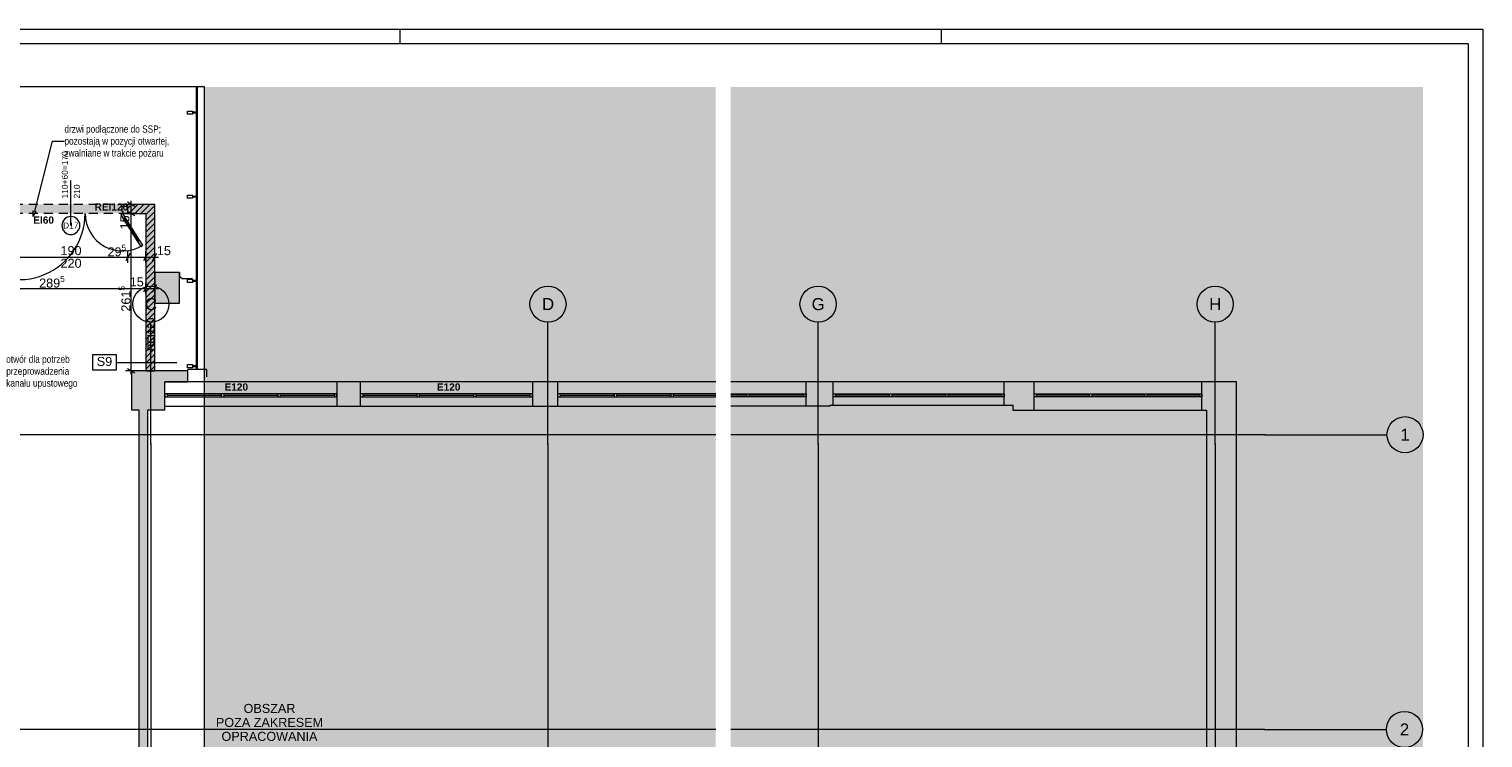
# Paper-space layout 'A-30 RZUT - PIĘTRO 0' of a CAD drawing. Header units: millimetres. Extents: x 0 to 800, y 0 to 700.
# Tile 26 of 26: x 317 to 800, y 464 to 700. Entities that reach past the tile are written whole.
import ezdxf
from ezdxf.xclip import XClip

# ---------------------------------------------------------------- set-up
doc = ezdxf.new("R2010")
doc.units = ezdxf.units.MM
doc.header["$MEASUREMENT"] = 0
doc.header["$XCLIPFRAME"] = 0
for name, pattern in [('DASHDOTX2', [1000, 500, -250, 0, -250]), ('Przer. długie kreski', [2.5, 1.5, -1]), ('PRZERYWANA_DU_A', [550, 350.0000000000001, -199.9999999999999])]:
    doc.linetypes.add(name, pattern=pattern)
for name, color, linetype, lineweight in [('A_Arkusz_Nr_pióra__1', 7, 'Continuous', 20), ('A_podkład_Nr_pióra__2', 8, 'Continuous', 13), ('A_strefy_Nr_pióra__2', 8, 'Continuous', 13), ('A_wymiary_Nr_pióra__1', 7, 'Continuous', 20), ('A_wymiary_Nr_pióra__2', 8, 'Continuous', 13), ('A_ściany proj_Nr_pióra__1', 7, 'Continuous', 20), ('A_ściany_Nr_pióra__1', 7, 'Continuous', 20), ('Drzwi Archicad_Nr_pióra__3', 252, 'Continuous', 13), ('Znaczniki drzwi Archicada_Nr_pióra__3', 252, 'Continuous', 13)]:
    doc.layers.add(name, color=color, linetype=linetype, lineweight=lineweight)
for name, color, linetype, lineweight, true_color in [('A_Arkusz_Nr_pióra__237', 7, 'Continuous', 5, 0x343434), ('A_opis ścian_Nr_pióra__19', 7, 'Continuous', 5, 0x191919), ('A_opis_Nr_pióra__255', 7, 'Continuous', 15, 0x242424), ('A_opis_Nr_pióra__7', 7, 'Continuous', 18, 0x171717), ('A_opis_Nr_pióra__8', 7, 'Continuous', 13, 0x4c4c4c), ('A_osie_Nr_pióra__16', 7, 'Continuous', 5, 0x0f0f0f), ('A_osie_Nr_pióra__76', 7, 'Continuous', 5, 0x2d2d2d), ('A_ppoż proj_Nr_pióra__8', 7, 'Continuous', 13, 0x4c4c4c), ('A_strefy_Nr_pióra__8', 7, 'Continuous', 13, 0x4c4c4c), ('A_ściany_Nr_pióra__19', 7, 'Continuous', 5, 0x191919), ('Okna Archicada_Nr_pióra__19', 7, 'Continuous', 5, 0x191919)]:
    doc.layers.add(name, color=color, linetype=linetype, lineweight=lineweight, true_color=true_color)
for name, color, linetype in [('A_ppoż proj', 7, 'Continuous'), ('A_strefy', 7, 'Continuous'), ('A_ściany', 7, 'Continuous'), ('A_ściany proj', 7, 'Continuous')]:
    doc.layers.add(name, color=color, linetype=linetype)
doc.styles.add('STYL_AUTOMATYCZNY_1', font='arial.ttf')
doc.styles.add('STYL_AUTOMATYCZNY_2', font='ARIALN.TTF')
doc.styles.add('STYL_AUTOMATYCZNY_3', font='arial.ttf')
doc.styles.add('STYL_AUTOMATYCZNY_4', font='arial.ttf')
doc.styles.add('STYL_AUTOMATYCZNY_5', font='arial.ttf')
pattern_1 = [(45, (-3193.413088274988, -495.020949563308), (-0.9899494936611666, 0.9899494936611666), [])]

# ---------------------------------------------------------------- blocks, each defined once
blk = doc.blocks.new('Rysunek_1_1', base_point=(-3193.413088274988, -495.020949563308))
at = {"layer": 'A_ppoż proj', "linetype": 'Continuous', "lineweight": 0, "true_color": 0x121212}
blk.add_hatch(color=250, dxfattribs=at).paths.add_polyline_path([(297.5605678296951, 641.6824818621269), (297.5602420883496, 638.6824818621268), (355.4409548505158, 638.6824818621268), (355.4409548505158, 586.3687183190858), (358.4409550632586, 586.3687183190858), (358.4409550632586, 641.6824818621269)])
at = {"layer": 'A_strefy', "linetype": 'Continuous', "lineweight": 0, "true_color": 0x484848}
blk.add_hatch(color=251, dxfattribs=at).paths.add_polyline_path([(544.9695813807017, 680.7487178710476), (374.969587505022, 680.7487178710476), (374.969587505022, 453.1287261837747), (544.9695813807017, 453.1287261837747)])
at = {"layer": 'A_ściany', "linetype": 'Continuous', "lineweight": 0, "true_color": 0x000000}
for points in [[(358.4409551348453, 619.1087186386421), (358.4409551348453, 608.9087186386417), (366.6409551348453, 608.9087186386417), (366.6409551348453, 619.1087186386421)], [(350.740955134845, 586.3687186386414), (350.740955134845, 573.4287186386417), (361.7811296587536, 573.4287186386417), (361.7811296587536, 582.748718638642), (369.4009551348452, 582.748718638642), (369.4009551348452, 586.3687186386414)], [(426.7811296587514, 574.648718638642), (426.7811296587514, 582.748718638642), (418.9811296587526, 582.748718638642), (418.9811296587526, 574.648718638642)], [(492.381129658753, 574.648718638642), (492.381129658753, 582.748718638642), (483.9811296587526, 582.748718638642), (483.9811296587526, 574.648718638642)], [(353.1409551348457, 573.4287186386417), (353.1409551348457, 446.7487186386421), (356.1409551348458, 446.7487186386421), (356.1409551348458, 573.4287186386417)]]:
    blk.add_hatch(color=18, dxfattribs=at).paths.add_polyline_path(points)
at = {"layer": 'A_ściany proj', "linetype": 'Continuous', "lineweight": 0, "true_color": 0x000000}
h = blk.add_hatch(dxfattribs=at)
h.set_pattern_fill('bloczki_ceramiczne_0001', color=18, style=0, pattern_type=2)
h.set_pattern_definition(pattern_1)
h.paths.add_polyline_path([(349.5601333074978, 638.6824818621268), (355.4409547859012, 638.6824818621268), (358.4409551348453, 641.6824822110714), (349.5601333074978, 641.6824822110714)])
h = blk.add_hatch(dxfattribs=at)
h.set_pattern_fill('bloczki_ceramiczne_0001', color=18, style=0, pattern_type=2)
h.set_pattern_definition(pattern_1)
h.paths.add_polyline_path([(358.4409551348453, 586.3687186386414), (358.4409551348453, 641.6824818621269), (355.4409551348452, 638.6824818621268), (355.4409551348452, 586.3687186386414)])
at = {"layer": 'A_opis ścian_Nr_pióra__19', "color": 250, "linetype": 'Continuous', "lineweight": 5, "ltscale": 2, "true_color": 0x191919}
for p, q in [((345.7409552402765, 591.6619640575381), (337.7409587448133, 591.6619640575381)), ((337.7409587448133, 591.6619640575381), (337.7409587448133, 586.7119522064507)), ((345.7409552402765, 586.7119522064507), (345.7409552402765, 591.6619640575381)), ((337.7409587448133, 586.7119522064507), (345.7409552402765, 586.7119522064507)), ((345.7409552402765, 589.1868646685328), (365.7409549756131, 589.1868646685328))]:
    blk.add_line(p, q, dxfattribs=at)
at = {"layer": 'A_opis_Nr_pióra__255', "color": 250, "linetype": 'Continuous', "lineweight": 15, "ltscale": 2, "true_color": 0x242424}
for p, q in [((318.5365794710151, 639.4916016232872), (324.4085403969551, 662.7215031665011)), ((324.4085403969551, 662.7215031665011), (328.4328136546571, 662.7215031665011)), ((318.0518269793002, 639.6141407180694), (319.0213319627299, 639.3690710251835)), ((318.0792797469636, 637.6824803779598), (318.0518269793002, 639.6141407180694)), ((318.0792797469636, 637.6824803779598), (319.0213319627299, 639.3690710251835))]:
    blk.add_line(p, q, dxfattribs=at)
at = {"layer": 'A_osie_Nr_pióra__16', "color": 250, "linetype": 'DASHDOTX2', "lineweight": 5, "ltscale": 2, "true_color": 0x0f0f0f}
for p, q in [((357.1811296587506, 562.0446714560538), (357.1811293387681, 602.5468292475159)), ((489.1811296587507, 562.0446714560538), (489.1811309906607, 602.5468292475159)), ((544.9695777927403, 565.1287244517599), (96.57179472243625, 565.1287244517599)), ((357.1811293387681, 562.0446675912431), (357.1811293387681, 163.0489972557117)), ((489.1811309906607, 562.0446675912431), (489.1811309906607, 163.0489972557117)), ((544.9695738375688, 467.128724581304), (96.57179203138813, 467.128724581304))]:
    blk.add_line(p, q, dxfattribs=at)
for p in [(357.1811296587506, 562.0446714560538), (357.1811296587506, 562.0446714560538), (489.1811296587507, 562.0446714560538), (489.1811296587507, 562.0446714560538)]:
    blk.add_point(p, dxfattribs=at)
at = {"layer": 'A_osie_Nr_pióra__76', "color": 250, "linetype": 'Continuous', "lineweight": 5, "ltscale": 2, "true_color": 0x2d2d2d}
for centre in [(357.1811296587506, 608.5468323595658), (489.1811296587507, 608.5468323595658)]:
    blk.add_circle(centre, 6.000000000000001, dxfattribs=at)
at = {"layer": 'A_podkład_Nr_pióra__2', "color": 8, "linetype": 'Continuous', "lineweight": 13, "ltscale": 2}
for p, q in [((372.1918743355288, 680.7487154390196), (372.1918743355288, 586.7855979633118)), ((372.7009519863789, 586.7855979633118), (372.7009519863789, 680.7487154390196)), ((369.313111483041, 671.7091450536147), (369.313111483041, 672.737277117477)), ((369.313111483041, 672.737277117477), (370.9581193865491, 672.737277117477)), ((370.9581193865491, 672.737277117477), (370.9581193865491, 671.7091450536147)), ((370.9581193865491, 672.4288391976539), (372.1918795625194, 672.4288391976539)), ((372.1918795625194, 672.017591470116), (370.9581193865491, 672.017591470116)), ((372.6031272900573, 672.737277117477), (372.1918795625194, 672.737277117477)), ((372.6031272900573, 671.7091450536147), (372.6031272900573, 672.737277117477)), ((370.9581193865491, 671.7091450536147), (369.313111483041, 671.7091450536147)), ((372.1918795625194, 671.7091450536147), (372.6031272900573, 671.7091450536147)), ((369.313111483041, 643.7440106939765), (369.313111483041, 644.7721427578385)), ((369.313111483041, 644.7721427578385), (370.9581193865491, 644.7721427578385)), ((370.9581193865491, 643.7440106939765), (369.313111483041, 643.7440106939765)), ((370.9581193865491, 644.7721427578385), (370.9581193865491, 643.7440106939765)), ((370.9581193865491, 644.4636963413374), (372.1918795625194, 644.4636963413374)), ((372.1918795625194, 644.0524486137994), (370.9581193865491, 644.0524486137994)), ((372.6031272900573, 644.7721427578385), (372.1918795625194, 644.7721427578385)), ((372.1918795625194, 643.7440106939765), (372.6031272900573, 643.7440106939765)), ((372.6031272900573, 643.7440106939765), (372.6031272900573, 644.7721427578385)), ((369.313111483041, 615.7788678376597), (369.313111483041, 616.806999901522)), ((369.313111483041, 616.806999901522), (370.9581193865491, 616.806999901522)), ((370.9581193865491, 615.7788678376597), (369.313111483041, 615.7788678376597)), ((370.9581193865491, 616.806999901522), (370.9581193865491, 615.7788678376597)), ((370.9581193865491, 616.4985619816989), (372.1918795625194, 616.4985619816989)), ((372.1918795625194, 616.0873057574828), (370.9581193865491, 616.0873057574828)), ((372.6031272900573, 616.806999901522), (372.1918795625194, 616.806999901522)), ((372.1918795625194, 615.7788678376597), (372.6031272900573, 615.7788678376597)), ((372.6031272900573, 615.7788678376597), (372.6031272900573, 616.806999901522)), ((369.313111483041, 587.4024772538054), (369.313111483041, 588.4306093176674)), ((369.313111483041, 588.4306093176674), (370.9581193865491, 588.4306093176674)), ((370.9581193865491, 587.4024772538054), (369.313111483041, 587.4024772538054)), ((369.4009586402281, 584.3856041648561), (369.4009586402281, 586.7856014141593)), ((375.7009567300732, 586.7856014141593), (369.4009586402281, 586.7856014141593)), ((370.9581193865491, 588.4306093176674), (370.9581193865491, 587.4024772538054)), ((370.9581193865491, 588.1221713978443), (372.1918795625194, 588.1221713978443)), ((372.1918795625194, 587.7109151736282), (370.9581193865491, 587.7109151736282)), ((372.6031272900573, 588.4306093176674), (372.1918795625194, 588.4306093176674)), ((372.1918795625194, 587.4024772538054), (372.6031272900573, 587.4024772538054)), ((372.6031272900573, 587.4024772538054), (372.6031272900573, 588.4306093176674)), ((375.7009567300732, 586.7856014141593), (375.7009567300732, 584.3856041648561))]:
    blk.add_line(p, q, dxfattribs=at)
at = {"layer": 'A_strefy_Nr_pióra__2', "color": 8, "linetype": 'PRZERYWANA_DU_A', "lineweight": 13, "ltscale": 2, "flags": 128}
for points in [[(374.9695795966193, 680.748718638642), (60.83915919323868, 680.748718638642)], [(544.9695795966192, 453.1287186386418), (374.9695795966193, 453.1287186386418), (374.9695795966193, 680.748718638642)]]:
    blk.add_lwpolyline(points, dxfattribs=at)
at = {"layer": 'A_strefy_Nr_pióra__8', "color": 251, "linetype": 'Continuous', "lineweight": 13, "ltscale": 2, "true_color": 0x4c4c4c, "flags": 128}
blk.add_lwpolyline([(370.9839539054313, 616.9439830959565), (367.6225659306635, 616.9439830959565), (366.7783817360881, 617.619330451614), (366.7783817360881, 619.1087186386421)], dxfattribs=at)
at = {"layer": 'A_wymiary_Nr_pióra__1', "color": 7, "linetype": 'Continuous', "lineweight": 20, "ltscale": 2}
for p, q in [((351.8717759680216, 640.9607962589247), (349.3717813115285, 642.4041694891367)), ((349.3717813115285, 639.404170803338), (351.8717759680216, 637.9607975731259)), ((350.2818180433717, 625.432479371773), (348.8384448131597, 622.9324847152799)), ((356.1626410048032, 625.432479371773), (354.7192677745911, 622.9324847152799)), ((357.7192664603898, 622.9324847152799), (359.1626396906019, 625.432479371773)), ((356.1626410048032, 615.0324856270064), (354.7192677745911, 612.532482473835)), ((357.7192664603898, 612.532482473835), (359.1626396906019, 615.0324856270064)), ((349.3717813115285, 587.0904027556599), (351.8717759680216, 585.6470295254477))]:
    blk.add_line(p, q, dxfattribs=at)
at = {"layer": 'A_wymiary_Nr_pióra__2', "color": 8, "linetype": 'Continuous', "lineweight": 13, "ltscale": 2}
for p, q in [((350.6217786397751, 641.6824786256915), (350.6217786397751, 642.904980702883)), ((352.4967746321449, 641.6824786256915), (348.7467741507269, 641.6824786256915)), ((352.4967746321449, 638.6824799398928), (348.7467741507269, 638.6824799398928)), ((350.6217786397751, 638.6824799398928), (350.6217786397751, 641.6824786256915)), ((350.6217786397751, 586.3687203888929), (350.6217786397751, 638.6824799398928)), ((311.5601353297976, 624.1824820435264), (349.5601356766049, 624.1824820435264)), ((349.5601356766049, 622.3074860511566), (349.5601356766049, 626.0574780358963)), ((349.5601356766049, 624.1824820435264), (355.4409586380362, 624.1824820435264)), ((355.4409586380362, 622.3074860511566), (355.4409586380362, 626.0574780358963)), ((355.4409586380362, 624.1824820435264), (358.4409573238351, 624.1824820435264)), ((358.4409573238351, 622.3074860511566), (358.4409573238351, 626.0574780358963)), ((358.4409573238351, 624.1824820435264), (359.6634509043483, 624.1824820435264)), ((355.4409586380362, 611.9074838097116), (355.4409586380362, 615.6574842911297)), ((358.4409573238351, 611.9074838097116), (358.4409573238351, 615.6574842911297)), ((297.5601329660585, 613.7824798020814), (355.4409586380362, 613.7824798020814)), ((355.4409586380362, 613.7824798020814), (358.4409573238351, 613.7824798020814)), ((358.4409573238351, 613.7824798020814), (359.6634509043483, 613.7824798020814)), ((352.4967746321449, 586.3687203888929), (348.7467741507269, 586.3687203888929)), ((350.6217786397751, 585.1462183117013), (350.6217786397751, 586.3687203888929))]:
    blk.add_line(p, q, dxfattribs=at)
at = {"layer": 'A_ściany proj_Nr_pióra__1', "color": 7, "linetype": 'Continuous', "lineweight": 20, "ltscale": 2}
for p, q in [((349.5601356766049, 640.9824797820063), (349.5601356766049, 641.6824786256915)), ((349.5601356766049, 638.6824799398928), (349.5601356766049, 640.9824797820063))]:
    blk.add_line(p, q, dxfattribs=at)
at = {"layer": 'A_ściany proj_Nr_pióra__1', "color": 7, "linetype": 'Continuous', "lineweight": 20, "ltscale": 2, "flags": 128}
for points in [[(358.4409551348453, 641.6824818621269), (349.5601333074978, 641.6824818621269)], [(349.5601335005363, 638.6824818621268), (355.4409551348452, 638.6824818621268)], [(355.4409551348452, 638.6824818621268), (355.4409551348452, 586.3687186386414)], [(358.4409551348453, 586.3687186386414), (358.4409551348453, 641.6824818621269)], [(355.4409551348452, 586.3687186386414), (358.4409551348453, 586.3687186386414)]]:
    blk.add_lwpolyline(points, dxfattribs=at)
at = {"layer": 'A_ściany_Nr_pióra__1', "color": 7, "linetype": 'Continuous', "lineweight": 20, "ltscale": 2}
for p, q in [((418.981132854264, 582.7487190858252), (418.981132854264, 574.6487166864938)), ((426.7811260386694, 582.7487190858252), (426.7811260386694, 574.6487166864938)), ((483.9811298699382, 582.7487190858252), (483.9811298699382, 574.6487166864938)), ((492.3811329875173, 582.7487190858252), (492.3811329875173, 574.6487166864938))]:
    blk.add_line(p, q, dxfattribs=at)
at = {"layer": 'A_ściany_Nr_pióra__1', "color": 7, "linetype": 'Continuous', "lineweight": 20, "ltscale": 2, "flags": 128}
for points in [[(358.4409551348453, 619.1087186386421), (358.4409551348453, 608.9087186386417)], [(366.6409551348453, 619.1087186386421), (358.4409551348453, 619.1087186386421)], [(366.6409551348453, 608.9087186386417), (366.6409551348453, 619.1087186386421)], [(358.4409551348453, 608.9087186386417), (366.6409551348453, 608.9087186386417)], [(350.740955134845, 586.3687186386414), (350.740955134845, 573.4287186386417)], [(369.4009551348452, 586.3687186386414), (350.740955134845, 586.3687186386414)], [(369.4009551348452, 582.748718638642), (369.4009551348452, 586.3687186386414)], [(361.7811296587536, 573.4287186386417), (361.7811296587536, 582.748718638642)], [(361.7811296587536, 582.748718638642), (369.4009551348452, 582.748718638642)], [(426.7811296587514, 582.748718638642), (418.9811296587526, 582.748718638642)], [(492.381129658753, 582.748718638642), (483.9811296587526, 582.748718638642)], [(350.740955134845, 573.4287186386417), (353.1409551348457, 573.4287186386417)], [(353.1409551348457, 573.4287186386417), (353.1409551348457, 446.7487186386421)], [(356.1409551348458, 573.4287186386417), (361.7811296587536, 573.4287186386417)], [(356.1409551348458, 446.7487186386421), (356.1409551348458, 573.4287186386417)], [(418.9811296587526, 574.648718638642), (426.7811296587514, 574.648718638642)], [(483.9811296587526, 574.648718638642), (492.381129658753, 574.648718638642)]]:
    blk.add_lwpolyline(points, dxfattribs=at)
at = {"layer": 'A_ściany_Nr_pióra__19', "color": 250, "linetype": 'Continuous', "lineweight": 5, "ltscale": 2, "true_color": 0x191919}
for p, q in [((418.981132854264, 582.7487190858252), (361.7811290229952, 582.7487190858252)), ((483.9811298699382, 582.7487190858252), (426.7811260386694, 582.7487190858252)), ((544.969581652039, 582.7487190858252), (492.3811329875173, 582.7487190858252)), ((361.7811290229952, 574.6487166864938), (418.981132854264, 574.6487166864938)), ((426.7811260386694, 574.6487166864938), (483.9811298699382, 574.6487166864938)), ((492.3811329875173, 574.6487166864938), (544.969581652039, 574.6487166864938))]:
    blk.add_line(p, q, dxfattribs=at)
at = {"layer": 'Drzwi Archicad_Nr_pióra__3', "color": 252, "linetype": 'Przer. długie kreski', "lineweight": 13, "ltscale": 2}
for p, q in [((349.5601356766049, 641.6824786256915), (311.5601353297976, 641.6824786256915)), ((349.5601356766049, 638.6824799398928), (311.5601353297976, 638.6824799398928))]:
    blk.add_line(p, q, dxfattribs=at)
at = {"layer": 'Drzwi Archicad_Nr_pióra__3', "color": 252, "linetype": 'Continuous', "lineweight": 13, "ltscale": 2}
for p, q in [((347.8001337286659, 638.6824799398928), (347.1245033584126, 638.2540944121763)), ((347.1245033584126, 638.2540944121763), (348.195475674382, 636.5650057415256)), ((347.560136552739, 640.9824797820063), (347.560136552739, 639.4824846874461)), ((349.5601356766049, 640.9824797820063), (347.560136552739, 640.9824797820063)), ((347.560136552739, 639.4824846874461), (347.8001337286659, 639.4824846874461)), ((347.8001337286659, 639.4824846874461), (347.8001337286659, 638.6824799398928)), ((347.8001337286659, 638.6824799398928), (349.5601356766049, 638.6824799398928)), ((348.8711145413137, 636.9933997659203), (347.8001337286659, 638.6824799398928)), ((349.5601356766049, 640.9824797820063), (349.5601356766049, 641.6824786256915)), ((349.5601356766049, 638.6824799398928), (349.5601356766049, 640.9824797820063)), ((349.5601356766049, 638.6824799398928), (349.5601356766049, 640.9824797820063)), ((349.5601356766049, 638.6824799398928), (349.5601356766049, 640.9824797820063)), ((348.195475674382, 636.5650057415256), (348.8711145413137, 636.9933997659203)), ((353.074234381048, 629.6174842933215), (348.5332951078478, 636.7791985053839)), ((353.4120538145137, 629.8316770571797), (352.7364149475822, 629.4032830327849)), ((352.7364149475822, 629.4032830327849), (353.80739576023, 627.7142028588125)), ((354.4830261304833, 628.142588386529), (353.4120538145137, 629.8316770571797)), ((353.80739576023, 627.7142028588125), (354.4830261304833, 628.142588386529))]:
    blk.add_line(p, q, dxfattribs=at)
at = {"layer": 'Drzwi Archicad_Nr_pióra__3', "color": 252, "linetype": 'Continuous', "lineweight": 13, "ltscale": 2, "flags": 128}
for points in [[(353.0742353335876, 629.6174804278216), (348.53329344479, 636.779201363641), (348.1954764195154, 636.5650059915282), (352.736418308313, 629.4032850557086)], [(353.4120523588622, 629.8316757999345), (348.8711104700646, 636.9933967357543), (348.53329344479, 636.779201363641), (353.0742353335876, 629.6174804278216)]]:
    blk.add_lwpolyline(points, close=True, dxfattribs=at)
at = {"layer": 'Drzwi Archicad_Nr_pióra__3', "color": 252, "linetype": 'Continuous', "lineweight": 13, "ltscale": 2}
for centre, radius, start, end in [((313.3201336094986, 638.6824818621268), 22.00000000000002, 224.948580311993, 0), ((347.8001336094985, 638.6824818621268), 12.48000000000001, 180, 302.3770416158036)]:
    blk.add_arc(centre, radius, start, end, dxfattribs=at)
at = {"layer": 'Okna Archicada_Nr_pióra__19', "color": 250, "linetype": 'Continuous', "lineweight": 5, "ltscale": 2, "true_color": 0x191919}
for p, q in [((418.981132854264, 578.7487208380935), (361.7811290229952, 578.7487208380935)), ((361.7811290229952, 578.7487208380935), (361.7811290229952, 577.7487212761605)), ((361.7811290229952, 577.7487212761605), (418.981132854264, 577.7487212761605)), ((362.5811337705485, 578.7487208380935), (362.5811337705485, 577.7487212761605)), ((362.5811337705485, 578.2487168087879), (380.581125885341, 578.2487168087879)), ((380.581125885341, 578.7487208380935), (380.581125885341, 577.7487212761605)), ((381.3811306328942, 578.7487208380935), (381.3811306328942, 577.7487212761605)), ((381.3811306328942, 578.2487168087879), (399.381131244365, 578.2487168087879)), ((399.381131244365, 578.7487208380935), (399.381131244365, 577.7487212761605)), ((400.1811274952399, 578.7487208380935), (400.1811274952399, 577.7487212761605)), ((400.1811274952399, 578.2487168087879), (418.1811281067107, 578.2487168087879)), ((418.1811281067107, 578.7487208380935), (418.1811281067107, 577.7487212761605)), ((418.981132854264, 577.7487212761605), (418.981132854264, 578.7487208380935)), ((483.9811298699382, 578.7487208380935), (426.7811260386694, 578.7487208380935)), ((426.7811260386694, 578.7487208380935), (426.7811260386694, 577.7487212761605)), ((426.7811260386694, 577.7487212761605), (483.9811298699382, 577.7487212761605)), ((427.5811307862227, 578.7487208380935), (427.5811307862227, 577.7487212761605)), ((427.5811307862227, 578.2487168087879), (445.5811313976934, 578.2487168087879)), ((445.5811313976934, 578.7487208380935), (445.5811313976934, 577.7487212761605)), ((446.3811276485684, 578.7487208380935), (446.3811276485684, 577.7487212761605)), ((446.3811276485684, 578.2487168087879), (464.3811282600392, 578.2487168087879)), ((464.3811282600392, 578.7487208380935), (464.3811282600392, 577.7487212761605)), ((465.1811330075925, 578.7487208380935), (465.1811330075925, 577.7487212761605)), ((465.1811330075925, 578.2487168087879), (483.1811336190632, 578.2487168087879)), ((483.1811336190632, 578.7487208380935), (483.1811336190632, 577.7487212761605)), ((483.9811298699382, 577.7487212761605), (483.9811298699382, 578.7487208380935)), ((544.969581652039, 578.7487208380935), (492.3811329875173, 578.7487208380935)), ((492.3811329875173, 578.7487208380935), (492.3811329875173, 577.7487212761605)), ((492.3811329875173, 577.7487212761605), (544.969581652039, 577.7487212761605)), ((493.1811292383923, 578.7487208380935), (493.1811292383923, 577.7487212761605)), ((493.1811292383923, 578.2487168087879), (511.1811298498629, 578.2487168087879)), ((511.1811298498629, 578.7487208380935), (511.1811298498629, 577.7487212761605)), ((511.9811261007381, 578.7487208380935), (511.9811261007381, 577.7487212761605)), ((511.9811261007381, 578.2487168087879), (529.9811267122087, 578.2487168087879)), ((529.9811267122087, 578.7487208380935), (529.9811267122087, 577.7487212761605)), ((530.7811314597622, 578.7487208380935), (530.7811314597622, 577.7487212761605)), ((530.7811314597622, 578.2487168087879), (544.969581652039, 578.2487168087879))]:
    blk.add_line(p, q, dxfattribs=at)
at = {"layer": 'Znaczniki drzwi Archicada_Nr_pióra__3', "color": 252, "linetype": 'Continuous', "lineweight": 13, "ltscale": 2}
blk.add_line((330.5601355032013, 634.6824816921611), (330.5601355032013, 649.6824836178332), dxfattribs=at)
at = {"layer": 'Znaczniki drzwi Archicada_Nr_pióra__3', "color": 252, "linetype": 'Continuous', "lineweight": 13, "ltscale": 2, "flags": 128}
blk.add_lwpolyline([(327.5601336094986, 634.6824818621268, 0.9999999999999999), (333.5601336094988, 634.6824818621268, 0.9999999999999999)], format="xyb", close=True, dxfattribs=at)
at = {"layer": 'A_opis ścian_Nr_pióra__19', "color": 250, "linetype": 'Continuous', "lineweight": 5, "true_color": 0x191919, "insert": (341.7409551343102, 590.9762460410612), "char_height": 3, "attachment_point": 2, "style": 'STYL_AUTOMATYCZNY_1'}
blk.add_mtext('\\A1;{\\pqc;\\fArial|b0|i0|c238|p0;\\W1.000000;S9}', dxfattribs=at)
at = {"layer": 'A_opis_Nr_pióra__7', "color": 250, "linetype": 'Continuous', "lineweight": 18, "true_color": 0x171717, "insert": (396.5981153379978, 469.4466069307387), "char_height": 3, "attachment_point": 5, "line_spacing_factor": 0.9285777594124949, "style": 'STYL_AUTOMATYCZNY_1'}
blk.add_mtext('\\A1;{\\pqc;\\fArial|b0|i0|c238|p0;\\W1.000000;OBSZAR\\P\\pqc;\\fArial|b0|i0|c238|p0;\\W1.000000;POZA ZAKRESEM \\P\\pqc;\\fArial|b0|i0|c238|p0;\\W1.000000;OPRACOWANIA}', dxfattribs=at)
at = {"layer": 'A_opis_Nr_pióra__8', "color": 251, "linetype": 'Continuous', "lineweight": 13, "true_color": 0x4c4c4c, "insert": (328.4328167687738, 662.4190277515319), "char_height": 2.399999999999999, "width": 36.24050789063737, "attachment_point": 4, "line_spacing_factor": 0.9926303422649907, "style": 'STYL_AUTOMATYCZNY_2'}
blk.add_mtext('\\A1;{\\pql;\\fArial Narrow|b0|i0|c238|p0;\\W1.000000;drzwi podłączone do SSP; pozostają w pozycji otwartej, zwalniane w trakcie pożaru}', dxfattribs=at)
at = {"layer": 'A_opis_Nr_pióra__8', "color": 251, "linetype": 'Continuous', "lineweight": 13, "true_color": 0x4c4c4c, "insert": (309.0879174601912, 585.8921093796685), "char_height": 2.399999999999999, "attachment_point": 4, "line_spacing_factor": 0.9923706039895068, "style": 'STYL_AUTOMATYCZNY_2'}
blk.add_mtext('\\A1;{\\pql;\\fArial Narrow|b0|i0|c238|p0;\\W1.000000;otwór dla potrzeb \\P\\pql;\\fArial Narrow|b0|i0|c238|p0;\\W1.000000;przeprowadzenia \\P\\pql;\\fArial Narrow|b0|i0|c238|p0;\\W1.000000;kanału upustowego}', dxfattribs=at)
at = {"layer": 'A_osie_Nr_pióra__76', "color": 250, "linetype": 'Continuous', "lineweight": 5, "true_color": 0x2d2d2d, "char_height": 4, "attachment_point": 1, "style": 'STYL_AUTOMATYCZNY_1'}
for s, insert in [('\\A1;{\\pql;\\pt0;\\fArial|b0|i0|c238|p0;\\W1.000000;C}', (355.2003196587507, 610.5468322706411)), ('\\A1;{\\pql;\\pt0;\\fArial|b0|i0|c238|p0;\\W1.000000;D}', (487.2003196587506, 610.5468322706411))]:
    blk.add_mtext(s, dxfattribs=dict(at, insert=insert))
at = {"layer": 'A_ppoż proj_Nr_pióra__8', "color": 251, "linetype": 'Continuous', "lineweight": 13, "true_color": 0x4c4c4c, "attachment_point": 5, "style": 'STYL_AUTOMATYCZNY_3'}
for s, insert, char_height in [('\\A1;{\\pqc;\\fArial|b1|i0|c238|p0;\\W1.000000;REI120}', (344.0528737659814, 640.8570151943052), 2.4), ('\\A1;{\\pqc;\\fArial|b1|i0|c238|p0;\\W1.000000;EI60}', (321.5054440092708, 636.4712178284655), 2.4), ('\\A1;{\\pqc;\\fArial|b1|i0|c238|p0;\\W1.000000;E\\fArial|b1|i0|c238|p0;\\W1.000000;12\\fArial|b1|i0|c238|p0;\\W1.000000;0}', (385.5605831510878, 580.9799729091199), 2.399999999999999), ('\\A1;{\\pqc;\\fArial|b1|i0|c238|p0;\\W1.000000;E\\fArial|b1|i0|c238|p0;\\W1.000000;12\\fArial|b1|i0|c238|p0;\\W1.000000;0}', (456.1501669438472, 580.9799729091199), 2.399999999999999)]:
    blk.add_mtext(s, dxfattribs=dict(at, insert=insert, char_height=char_height))
at = {"layer": 'A_ppoż proj_Nr_pióra__8', "color": 251, "linetype": 'Continuous', "lineweight": 13, "true_color": 0x4c4c4c, "insert": (357.2096159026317, 598.52599769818), "char_height": 2.4, "attachment_point": 5, "rotation": 90, "style": 'STYL_AUTOMATYCZNY_3'}
blk.add_mtext('\\A1;{\\pqc;\\fArial|b1|i0|c238|p0;\\W1.000000;REI120}', dxfattribs=at)
at = {"layer": 'A_wymiary_Nr_pióra__1', "color": 7, "linetype": 'Continuous', "lineweight": 20, "char_height": 3, "attachment_point": 7, "style": 'STYL_AUTOMATYCZNY_1'}
for s, insert in [('\\A1;{\\pql;\\fArial|b0|i0|c238|p0;\\W1.000000;29\\fArial|b0|i0|c238|p0;\\W1.000000;\\A1{\\H.66x;\\S5^  ;}}', (342.7510934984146, 623.5670926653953)), ('\\A1;{\\pql;\\fArial|b0|i0|c238|p0;\\W1.000000;289\\fArial|b0|i0|c238|p0;\\W1.000000;\\A1{\\H.66x;\\S5^  ;}}', (320.0250092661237, 613.1670926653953))]:
    blk.add_mtext(s, dxfattribs=dict(at, insert=insert))
at = {"layer": 'A_wymiary_Nr_pióra__1', "color": 7, "linetype": 'Continuous', "lineweight": 20, "insert": (350.0217771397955, 633.3836317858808), "char_height": 3, "width": 4.57635, "attachment_point": 7, "rotation": 90, "style": 'STYL_AUTOMATYCZNY_5'}
blk.add_mtext('\\A1;{\\pql;\\fArial|b0|i0|c238|p0;\\W1.000000;15}', dxfattribs=at)
at = {"layer": 'A_wymiary_Nr_pióra__1', "color": 7, "linetype": 'Continuous', "lineweight": 20, "char_height": 3, "attachment_point": 7, "style": 'STYL_AUTOMATYCZNY_5'}
for s, insert, width in [('\\A1;{\\pql;\\fArial|b0|i0|c238|p0;\\W1.000000;220}', (327.1278785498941, 620.5824817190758), 6.86451), ('\\A1;{\\pql;\\fArial|b0|i0|c238|p0;\\W1.000000;190}', (327.1278785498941, 624.7824818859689), 6.86451), ('\\A1;{\\pql;\\fArial|b0|i0|c238|p0;\\W1.000000;15}', (359.1634552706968, 624.7824818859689), 4.57635), ('\\A1;{\\pql;\\fArial|b0|i0|c238|p0;\\W1.000000;15}', (350.1421050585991, 614.3824818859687), 4.57635)]:
    blk.add_mtext(s, dxfattribs=dict(at, insert=insert, width=width))
at = {"layer": 'A_wymiary_Nr_pióra__1', "color": 7, "linetype": 'Continuous', "lineweight": 20, "insert": (351.2371663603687, 606.0500651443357), "char_height": 3, "attachment_point": 7, "rotation": 90, "style": 'STYL_AUTOMATYCZNY_1'}
blk.add_mtext('\\A1;{\\pql;\\fArial|b0|i0|c238|p0;\\W1.000000;261\\fArial|b0|i0|c238|p0;\\W1.000000;\\A1{\\H.66x;\\S5^  ;}}', dxfattribs=at)
at = {"layer": 'Znaczniki drzwi Archicada_Nr_pióra__3', "color": 252, "linetype": 'Continuous', "lineweight": 13, "char_height": 2, "attachment_point": 7, "rotation": 89.99999999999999, "style": 'STYL_AUTOMATYCZNY_4'}
for s, insert in [('\\A1;{\\pql;\\fArial CE|b0|i0|c238|p0;\\W1.000000;110+60=170}', (329.5945863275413, 643.6824818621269)), ('\\A1;{\\pql;\\fArial CE|b0|i0|c238|p0;\\W1.000000;210}', (333.5945863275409, 643.6824818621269))]:
    blk.add_mtext(s, dxfattribs=dict(at, insert=insert))
at = {"layer": 'Znaczniki drzwi Archicada_Nr_pióra__3', "color": 252, "linetype": 'Continuous', "lineweight": 13, "insert": (327.9702836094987, 633.6824960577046), "char_height": 2, "attachment_point": 7, "style": 'STYL_AUTOMATYCZNY_4'}
blk.add_mtext('\\A1;{\\pql;\\fArial CE|b0|i0|c238|p0;\\W1.000000;D17}', dxfattribs=at)
blk = doc.blocks.new('Rysunek_2_2', base_point=(-3499.630217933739, -495.0209495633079))
at = {"layer": 'A_strefy', "linetype": 'Continuous', "lineweight": 0, "true_color": 0x484848}
blk.add_hatch(color=251, dxfattribs=at).paths.add_polyline_path([(780.1000078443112, 680.7487178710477), (549.9695840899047, 680.7487178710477), (549.9695840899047, 450.7487118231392), (742.0999989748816, 450.7487118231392), (742.0999989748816, 123.128711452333), (549.9695840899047, 123.128711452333), (549.9695840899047, 110.5468403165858), (780.1000078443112, 110.5468403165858)])
at = {"layer": 'A_ściany', "linetype": 'Continuous', "lineweight": 0, "true_color": 0x000000}
for points in [[(574.9639999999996, 582.7487186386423), (574.9639999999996, 574.7487186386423), (582.9639999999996, 574.7487186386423), (582.9639999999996, 582.7487186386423)], [(582.9639999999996, 582.7487186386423), (582.9639999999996, 574.9487186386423), (583.9639999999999, 574.9487186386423), (583.9639999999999, 582.7487186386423)], [(640.8040000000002, 582.7487186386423), (640.8040000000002, 574.9487186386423), (643.7439999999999, 574.9487186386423), (643.7439999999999, 582.7487186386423)], [(643.7439999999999, 582.7487186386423), (643.7439999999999, 573.2487186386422), (650.7999999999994, 573.2487186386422), (650.7999999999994, 582.7487186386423)], [(706.5999999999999, 582.7487186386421), (706.5999999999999, 573.248718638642), (708.0599999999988, 573.248718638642), (718.0999999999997, 582.7487186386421)], [(708.0599999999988, 573.2487171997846), (708.0599999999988, 441.6658359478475), (718.1000003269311, 441.6658359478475), (718.1000003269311, 582.7487186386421)]]:
    blk.add_hatch(color=18, dxfattribs=at).paths.add_polyline_path(points)
at = {"layer": 'A_osie_Nr_pióra__16', "color": 250, "linetype": 'DASHDOTX2', "lineweight": 5, "ltscale": 2, "true_color": 0x0f0f0f}
for p, q in [((578.964, 562.044671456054), (578.9640015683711, 602.546829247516)), ((710.9639999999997, 562.044671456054), (710.9640032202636, 602.546829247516)), ((727.5978423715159, 565.1287244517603), (549.9695800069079, 565.1287244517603)), ((578.9640015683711, 562.0446675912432), (578.9640015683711, 163.0489972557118)), ((710.9640032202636, 562.0446675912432), (710.9640032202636, 163.0489972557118)), ((727.5978390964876, 565.1287186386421), (768.1000015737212, 565.1287154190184)), ((727.3954210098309, 467.128719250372), (549.9695800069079, 467.128719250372)), ((727.3954245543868, 467.1287186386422), (767.8975852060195, 467.1287158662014))]:
    blk.add_line(p, q, dxfattribs=at)
for p in [(578.964, 562.044671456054), (578.964, 562.044671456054), (710.9639999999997, 562.044671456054), (710.9639999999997, 562.044671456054), (727.5978390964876, 565.1287186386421), (727.5978390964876, 565.1287186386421), (727.3954245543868, 467.1287186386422), (727.3954245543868, 467.1287186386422)]:
    blk.add_point(p, dxfattribs=at)
at = {"layer": 'A_osie_Nr_pióra__76', "color": 250, "linetype": 'Continuous', "lineweight": 5, "ltscale": 2, "true_color": 0x2d2d2d}
for centre in [(578.964, 608.5468323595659), (710.9639999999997, 608.5468323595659), (774.0999999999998, 565.1287186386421), (773.8975854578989, 467.1287186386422)]:
    blk.add_circle(centre, 6.000000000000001, dxfattribs=at)
at = {"layer": 'A_ściany_Nr_pióra__1', "color": 7, "linetype": 'Continuous', "lineweight": 20, "ltscale": 2}
for p, q in [((574.9640033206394, 574.748722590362), (574.9640033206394, 582.7487190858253)), ((583.9639993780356, 574.9487174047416), (583.9639993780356, 582.7487190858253)), ((640.803998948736, 574.9487174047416), (640.803998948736, 582.7487190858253)), ((650.8000011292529, 573.2487189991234), (650.8000011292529, 582.7487190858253)), ((706.5999987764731, 573.2487189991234), (706.5999987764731, 582.7487190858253))]:
    blk.add_line(p, q, dxfattribs=at)
at = {"layer": 'A_ściany_Nr_pióra__1', "color": 7, "linetype": 'Continuous', "lineweight": 20, "ltscale": 2, "flags": 128}
for points in [[(582.9639999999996, 582.7487186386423), (574.9639999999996, 582.7487186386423)], [(583.9639999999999, 582.7487186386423), (582.9639999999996, 582.7487186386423)], [(643.7439999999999, 582.7487186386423), (640.8040000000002, 582.7487186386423)], [(650.7999999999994, 582.7487186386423), (643.7439999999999, 582.7487186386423)], [(718.0999999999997, 582.7487186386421), (706.5999999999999, 582.7487186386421)], [(718.0999999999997, 441.6658359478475), (718.0999999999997, 582.7487186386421)], [(574.9639999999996, 574.7487186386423), (582.9639999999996, 574.7487186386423)], [(582.9639999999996, 574.7487186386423), (582.9639999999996, 574.9487186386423)], [(582.9639999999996, 574.9487186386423), (583.9639999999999, 574.9487186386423)], [(640.8040000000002, 574.9487186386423), (643.7439999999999, 574.9487186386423)], [(643.7439999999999, 574.9487186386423), (643.7439999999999, 573.2487186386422)], [(643.7439999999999, 573.2487186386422), (650.7999999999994, 573.2487186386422)], [(706.5999999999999, 573.248718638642), (708.0599999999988, 573.248718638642)], [(708.0599999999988, 573.248718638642), (708.0599999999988, 447.2287186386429)]]:
    blk.add_lwpolyline(points, dxfattribs=at)
at = {"layer": 'A_ściany_Nr_pióra__19', "color": 250, "linetype": 'Continuous', "lineweight": 5, "ltscale": 2, "true_color": 0x191919}
for p, q in [((574.9640033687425, 582.7487190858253), (549.9695796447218, 582.7487190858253)), ((640.803998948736, 582.7487190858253), (583.9639993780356, 582.7487190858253)), ((706.5999987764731, 582.7487190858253), (650.8000011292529, 582.7487190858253)), ((549.9695796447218, 574.748722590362), (574.9640033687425, 574.748722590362)), ((583.9639993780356, 574.9487174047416), (640.803998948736, 574.9487174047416)), ((650.8000011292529, 573.2487189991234), (706.5999987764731, 573.2487189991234))]:
    blk.add_line(p, q, dxfattribs=at)
at = {"layer": 'Okna Archicada_Nr_pióra__19', "color": 250, "linetype": 'Continuous', "lineweight": 5, "ltscale": 2, "true_color": 0x191919}
for p, q in [((555.270669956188, 578.248716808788), (549.969575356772, 578.248716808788)), ((549.9695796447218, 578.7487208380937), (574.9640033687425, 578.7487208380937)), ((574.9640033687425, 577.7487212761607), (549.9695796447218, 577.7487212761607)), ((555.2706656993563, 578.7487208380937), (555.2706656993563, 577.7487212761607)), ((556.0706704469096, 578.7487208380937), (556.0706704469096, 577.7487212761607)), ((574.1639985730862, 578.248716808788), (556.0706704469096, 578.248716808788)), ((574.1639985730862, 578.7487208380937), (574.1639985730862, 577.7487212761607)), ((574.9640033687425, 578.7487208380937), (574.9640033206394, 577.7487212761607)), ((583.9639993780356, 577.7487212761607), (583.9639993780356, 578.7487208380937)), ((583.9639993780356, 578.7487208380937), (640.803998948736, 578.7487208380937)), ((640.803998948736, 577.7487212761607), (583.9639993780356, 577.7487212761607)), ((584.764004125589, 578.7487208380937), (584.764004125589, 577.7487212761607)), ((602.6439976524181, 578.248716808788), (584.764004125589, 578.248716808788)), ((602.6439976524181, 578.7487208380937), (602.6439976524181, 577.7487212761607)), ((603.4440023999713, 578.7487208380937), (603.4440023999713, 577.7487212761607)), ((621.3239959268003, 578.248716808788), (603.4440023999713, 578.248716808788)), ((621.3239959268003, 578.7487208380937), (621.3239959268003, 577.7487212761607)), ((622.1240006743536, 578.7487208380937), (622.1240006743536, 577.7487212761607)), ((640.004002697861, 578.248716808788), (622.1240006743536, 578.248716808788)), ((640.004002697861, 578.7487208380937), (640.004002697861, 577.7487212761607)), ((640.803998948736, 578.7487208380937), (640.803998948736, 577.7487212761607)), ((650.8000011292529, 577.7487212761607), (650.8000011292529, 578.7487208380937)), ((650.8000011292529, 578.7487208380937), (706.5999987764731, 578.7487208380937)), ((706.5999987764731, 577.7487212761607), (650.8000011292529, 577.7487212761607)), ((651.599997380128, 578.7487208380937), (651.599997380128, 577.7487212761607)), ((669.1333349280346, 578.248716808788), (651.599997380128, 578.248716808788)), ((669.1333349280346, 578.7487208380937), (669.1333349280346, 577.7487212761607)), ((669.9333311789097, 578.7487208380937), (669.9333311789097, 577.7487212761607)), ((687.4666687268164, 578.248716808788), (669.9333311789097, 578.248716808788)), ((687.4666687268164, 578.7487208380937), (687.4666687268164, 577.7487212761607)), ((688.2666649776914, 578.7487208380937), (688.2666649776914, 577.7487212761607)), ((705.8000025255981, 578.248716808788), (688.2666649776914, 578.248716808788)), ((705.8000025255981, 578.7487208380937), (705.8000025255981, 577.7487212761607)), ((706.5999987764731, 578.7487208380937), (706.5999987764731, 577.7487212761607))]:
    blk.add_line(p, q, dxfattribs=at)
at = {"layer": 'A_osie_Nr_pióra__76', "color": 250, "linetype": 'Continuous', "lineweight": 5, "true_color": 0x2d2d2d, "char_height": 4, "attachment_point": 1, "style": 'STYL_AUTOMATYCZNY_1'}
for s, insert in [('\\A1;{\\pql;\\pt0;\\fArial|b0|i0|c238|p0;\\W1.000000;G}', (576.8305100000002, 610.5468322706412)), ('\\A1;{\\pql;\\pt0;\\fArial|b0|i0|c238|p0;\\W1.000000;H}', (708.9831899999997, 610.5468322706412)), ('\\A1;{\\pql;\\pt0;\\fArial|b0|i0|c238|p0;\\W1.000000;1}', (772.5745499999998, 567.1287185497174)), ('\\A1;{\\pql;\\pt0;\\fArial|b0|i0|c238|p0;\\W1.000000;2}', (772.3721354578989, 469.1287185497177))]:
    blk.add_mtext(s, dxfattribs=dict(at, insert=insert))

psp = doc.layouts.new('A-30 RZUT - PIĘTRO 0')

# ---------------------------------------------------------------- linework, layer by layer
at = {"layer": 'A_Arkusz_Nr_pióra__1', "color": 7, "linetype": 'Continuous', "lineweight": 20}
for q in [(29.90003742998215, 695.0999999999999), (795.1000000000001, 4.900001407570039)]:
    psp.add_line((795.1, 695.0999999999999), q, dxfattribs=at)
at = {"layer": 'A_Arkusz_Nr_pióra__1', "color": 7, "linetype": 'Continuous', "lineweight": 20, "flags": 128}
psp.add_lwpolyline([(-1.110223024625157e-13, 700), (799.9999999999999, 699.9999999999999), (800, 1.836970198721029e-14), (0, 7.388085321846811e-14)], close=True, dxfattribs=at)
at = {"layer": 'A_Arkusz_Nr_pióra__237', "color": 250, "linetype": 'Continuous', "lineweight": 5, "true_color": 0x343434}
for p, q in [((440.0000000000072, 695.100050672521), (440.0000000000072, 700.0000507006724)), ((620, 695.0999999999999), (620, 700.0000000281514))]:
    psp.add_line(p, q, dxfattribs=at)

# ---------------------------------------------------------------- block references
at = {"color": 37, "linetype": 'Continuous', "lineweight": 5, "true_color": 0x656532}
ref = psp.add_blockref('Rysunek_1_1', (-3193.413088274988, -495.020949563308), dxfattribs=at)
XClip(ref).set_block_clipping_path([(44.06963709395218, 110.5468323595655), (544.9695795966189, 680.748718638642)])
ref = psp.add_blockref('Rysunek_2_2', (-3499.630217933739, -495.0209495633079), dxfattribs=at)
XClip(ref).set_block_clipping_path([(549.9695795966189, 110.5468323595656), (780.1000000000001, 680.7487186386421)])

doc.saveas('drawing.dxf')
